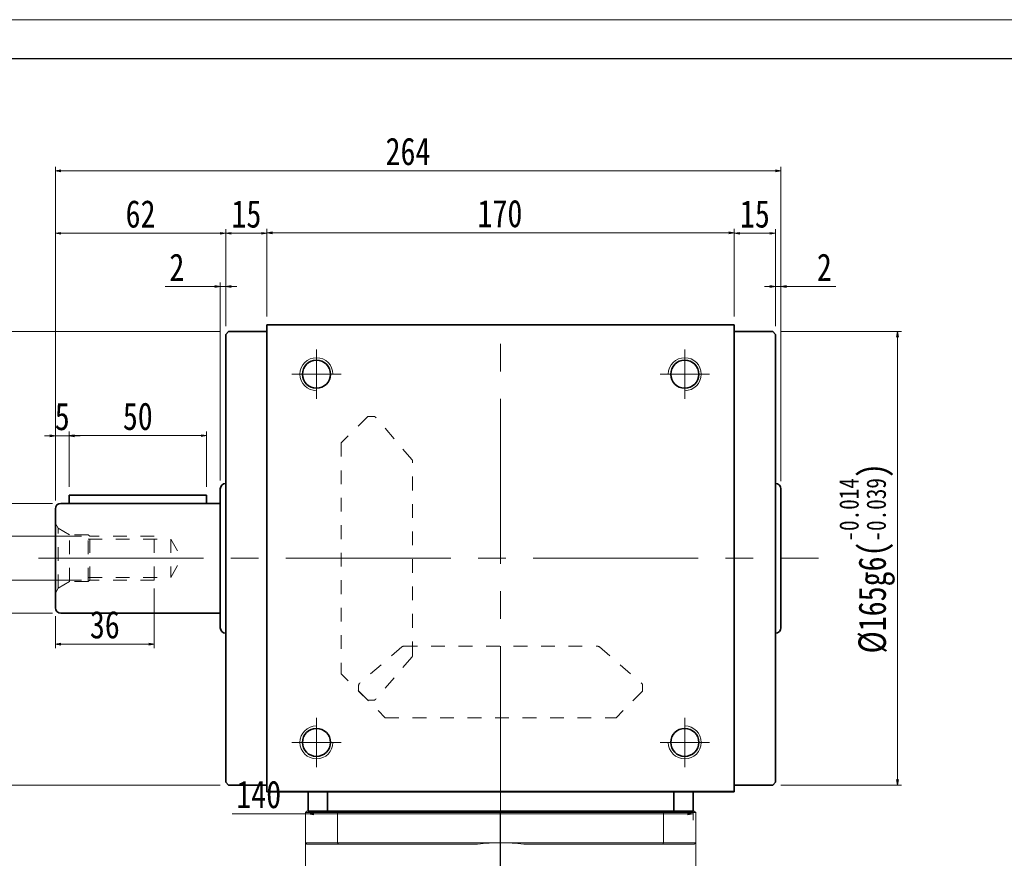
# Model space of a CAD drawing. Header units: millimetres. Extents: x 5291 to 6491, y 128 to 972.
# Tile 4 of 5: x 5495 to 5853, y 667 to 972. Entities that reach past the tile are written whole.
import ezdxf

# ---------------------------------------------------------------- set-up
doc = ezdxf.new("R2010")
doc.units = ezdxf.units.MM
doc.header["$LTSCALE"] = 5
doc.header["$PDSIZE"] = -1
for name, pattern in [('CENTER2', [28.575, 19.05, -3.175, 3.175, -3.175]), ('点画线', [18, 12, -2, 2, -2]), ('虚线', [2, 1, -1])]:
    doc.linetypes.add(name, pattern=pattern)
doc.layers.get('0').update_dxf_attribs({"lineweight": 18})
doc.layers.add('3中心线层', color=1, linetype='CENTER2')
for name, color, linetype, lineweight in [('EB0', 7, 'Continuous', 35), ('中心线层', 1, '点画线', 18), ('图框_外框线', 7, 'Continuous', 18), ('尺寸线层', 3, 'Continuous', 18), ('粗实线', 7, 'Continuous', 50), ('粗实线层', 7, 'Continuous', 35)]:
    doc.layers.add(name, color=color, linetype=linetype, lineweight=lineweight)
doc.styles.add('宋体', font='SimSun.ttf', dxfattribs={"width": 0.8})
doc.dimstyles.new('A水平标注', dxfattribs={"dimtxt": 10, "dimasz": 2, "dimexe": 1.5, "dimexo": 3, "dimgap": 2, "dimtad": 1, "dimtoh": 1, "dimdec": 1, "dimdsep": 46, "dimtxsty": '宋体', "dimblk": 'OPEN', "dimcen": 3, "dimclrd": 3, "dimclre": 3, "dimclrt": 6, "dimadec": 0, "dimazin": 0, "dimtm": 1e-09, "dimtfac": 1, "dimtdec": 1, "dimtix": 1, "dimtmove": 0, "dimatfit": 3, "dimldrblk": 'OPEN', "dimfxl": 0, "dimlwd": 13, "dimlwe": 13, "dimarcsym": 0})

# ---------------------------------------------------------------- blocks, each defined once
blk = doc.blocks.new('m16螺纹中心孔_7')
at = {"layer": '中心线层', "linetype": '点画线', "lineweight": 18}
blk.add_line((49.71, 0), (-4.25, 0), dxfattribs=at)
at = {"layer": '粗实线层', "color": 6, "linetype": '虚线', "lineweight": 18}
for p, q in [((0, -12.65), (0, 12.65)), ((0, 12.65), (0.99, 10.93)), ((5.2, 8.5), (0.99, 10.93)), ((0.99, -10.93), (0.99, 10.93)), ((12, 8.5), (5.2, 8.5)), ((5.2, -8.5), (5.2, 8.5)), ((12.5, 8), (12, 8.5)), ((12, -8.5), (12, 8.5)), ((36, 8), (12.5, 8)), ((12.5, -8), (12.5, 8)), ((36, -8), (36, 8)), ((12, 7), (42, 7)), ((42, 7), (46.04, 0)), ((42, 7), (42, -7)), ((42, -7), (46.04, 0)), ((12, -7), (42, -7)), ((5.2, -8.5), (0.99, -10.93)), ((12, -8.5), (5.2, -8.5)), ((12.5, -8), (12, -8.5)), ((36, -8), (12.5, -8)), ((0, -12.65), (0.99, -10.93))]:
    blk.add_line(p, q, dxfattribs=at)
blk = doc.blocks.new('_Open')
at = {"color": 0, "linetype": 'ByBlock', "lineweight": -2}
for p, q in [((-1, 0.17), (0, 0)), ((-1, -0.17), (0, 0)), ((0, 0), (-1, 0))]:
    blk.add_line(p, q, dxfattribs=at)
blk = doc.blocks.new('*X3')
at = {"layer": 'Defpoints', "color": 0, "transparency": 16777216}
for p in [(5755.22, 894.62), (5585.22, 861.22), (5755.22, 861.22)]:
    blk.add_point(p, dxfattribs=at)
at = {"layer": '尺寸线层', "color": 3, "lineweight": 13, "transparency": 16777216}
for p, q in [((5585.22, 864.22), (5585.22, 896.12)), ((5755.22, 864.22), (5755.22, 896.12)), ((5587.22, 894.62), (5753.22, 894.62))]:
    blk.add_line(p, q, dxfattribs=at)
at = {"layer": '尺寸线层', "color": 3, "lineweight": 13, "transparency": 16777216, "xscale": 2, "yscale": 2, "zscale": 2, "rotation": 180}
blk.add_blockref('_Open', (5585.22, 894.62), dxfattribs=at)
at = {"layer": '尺寸线层', "color": 3, "lineweight": 13, "transparency": 16777216, "xscale": 2, "yscale": 2, "zscale": 2}
blk.add_blockref('_Open', (5755.22, 894.62), dxfattribs=at)
at = {"layer": '尺寸线层', "color": 6, "transparency": 16777216, "insert": (5669.99, 901.62), "char_height": 10, "width": 46.0064, "attachment_point": 5, "style": '宋体'}
blk.add_mtext('170', dxfattribs=at)
blk = doc.blocks.new('*X4')
at = {"layer": 'Defpoints', "color": 0, "transparency": 16777216}
for p in [(5570.22, 894.49), (5585.22, 861.22), (5570.22, 857.72)]:
    blk.add_point(p, dxfattribs=at)
at = {"layer": '尺寸线层', "color": 3, "lineweight": 13, "transparency": 16777216}
for p, q in [((5570.22, 860.72), (5570.22, 895.99)), ((5585.22, 864.22), (5585.22, 895.99)), ((5583.22, 894.49), (5572.22, 894.49))]:
    blk.add_line(p, q, dxfattribs=at)
at = {"layer": '尺寸线层', "color": 3, "lineweight": 13, "transparency": 16777216, "xscale": 2, "yscale": 2, "zscale": 2, "rotation": 180}
blk.add_blockref('_Open', (5570.22, 894.49), dxfattribs=at)
at = {"layer": '尺寸线层', "color": 3, "lineweight": 13, "transparency": 16777216, "xscale": 2, "yscale": 2, "zscale": 2}
blk.add_blockref('_Open', (5585.22, 894.49), dxfattribs=at)
at = {"layer": '尺寸线层', "color": 6, "transparency": 16777216, "insert": (5577.72, 901.49), "char_height": 10, "width": 19.8, "attachment_point": 5, "style": '宋体'}
blk.add_mtext('15', dxfattribs=at)
blk = doc.blocks.new('*X5')
at = {"layer": 'Defpoints', "color": 0, "transparency": 16777216}
for p in [(5770.22, 894.49), (5755.22, 861.22), (5770.22, 857.72)]:
    blk.add_point(p, dxfattribs=at)
at = {"layer": '尺寸线层', "color": 3, "lineweight": 13, "transparency": 16777216}
for p, q in [((5755.22, 864.22), (5755.22, 895.99)), ((5770.22, 860.72), (5770.22, 895.99)), ((5757.22, 894.49), (5768.22, 894.49))]:
    blk.add_line(p, q, dxfattribs=at)
at = {"layer": '尺寸线层', "color": 3, "lineweight": 13, "transparency": 16777216, "xscale": 2, "yscale": 2, "zscale": 2, "rotation": 180}
blk.add_blockref('_Open', (5755.22, 894.49), dxfattribs=at)
at = {"layer": '尺寸线层', "color": 3, "lineweight": 13, "transparency": 16777216, "xscale": 2, "yscale": 2, "zscale": 2}
blk.add_blockref('_Open', (5770.22, 894.49), dxfattribs=at)
at = {"layer": '尺寸线层', "color": 6, "transparency": 16777216, "insert": (5762.72, 901.49), "char_height": 10, "width": 19.8, "attachment_point": 5, "style": '宋体'}
blk.add_mtext('15', dxfattribs=at)
blk = doc.blocks.new('*X6')
at = {"layer": 'Defpoints', "color": 0, "transparency": 16777216}
for p in [(5508.22, 894.49), (5570.22, 857.72), (5508.22, 794.22)]:
    blk.add_point(p, dxfattribs=at)
at = {"layer": '尺寸线层', "color": 3, "lineweight": 13, "transparency": 16777216}
for p, q in [((5508.22, 797.22), (5508.22, 895.99)), ((5570.22, 860.72), (5570.22, 895.99)), ((5568.22, 894.49), (5510.22, 894.49))]:
    blk.add_line(p, q, dxfattribs=at)
at = {"layer": '尺寸线层', "color": 3, "lineweight": 13, "transparency": 16777216, "xscale": 2, "yscale": 2, "zscale": 2, "rotation": 180}
blk.add_blockref('_Open', (5508.22, 894.49), dxfattribs=at)
at = {"layer": '尺寸线层', "color": 3, "lineweight": 13, "transparency": 16777216, "xscale": 2, "yscale": 2, "zscale": 2}
blk.add_blockref('_Open', (5570.22, 894.49), dxfattribs=at)
at = {"layer": '尺寸线层', "color": 6, "transparency": 16777216, "insert": (5539.22, 901.49), "char_height": 10, "width": 19.8, "attachment_point": 5, "style": '宋体'}
blk.add_mtext('62', dxfattribs=at)
blk = doc.blocks.new('*X7')
at = {"layer": 'Defpoints', "color": 0, "transparency": 16777216}
for p in [(5568.22, 875.13), (5570.22, 857.72), (5568.22, 801.47)]:
    blk.add_point(p, dxfattribs=at)
at = {"layer": '尺寸线层', "color": 3, "lineweight": 13, "transparency": 16777216}
for p, q in [((5566.22, 875.13), (5548.22, 875.13)), ((5568.22, 804.47), (5568.22, 876.63)), ((5570.22, 875.13), (5568.22, 875.13)), ((5570.22, 860.72), (5570.22, 876.63)), ((5572.22, 875.13), (5574.22, 875.13))]:
    blk.add_line(p, q, dxfattribs=at)
at = {"layer": '尺寸线层', "color": 3, "lineweight": 13, "transparency": 16777216, "xscale": 2, "yscale": 2, "zscale": 2}
blk.add_blockref('_Open', (5568.22, 875.13), dxfattribs=at)
at = {"layer": '尺寸线层', "color": 3, "lineweight": 13, "transparency": 16777216, "xscale": 2, "yscale": 2, "zscale": 2, "rotation": 180}
blk.add_blockref('_Open', (5570.22, 875.13), dxfattribs=at)
at = {"layer": '尺寸线层', "color": 6, "transparency": 16777216, "insert": (5552.43, 882.13), "char_height": 10, "width": 19.8, "attachment_point": 5, "style": '宋体'}
blk.add_mtext('2', dxfattribs=at)
blk = doc.blocks.new('*X8')
at = {"layer": 'Defpoints', "color": 0, "transparency": 16777216}
for p in [(5772.22, 875.13), (5770.22, 857.72), (5772.22, 801.47)]:
    blk.add_point(p, dxfattribs=at)
at = {"layer": '尺寸线层', "color": 3, "lineweight": 13, "transparency": 16777216}
for p, q in [((5768.22, 875.13), (5766.22, 875.13)), ((5770.22, 860.72), (5770.22, 876.63)), ((5770.22, 875.13), (5772.22, 875.13)), ((5772.22, 804.47), (5772.22, 876.63)), ((5774.22, 875.13), (5792.21, 875.13))]:
    blk.add_line(p, q, dxfattribs=at)
at = {"layer": '尺寸线层', "color": 3, "lineweight": 13, "transparency": 16777216, "xscale": 2, "yscale": 2, "zscale": 2}
blk.add_blockref('_Open', (5770.22, 875.13), dxfattribs=at)
at = {"layer": '尺寸线层', "color": 3, "lineweight": 13, "transparency": 16777216, "xscale": 2, "yscale": 2, "zscale": 2, "rotation": 180}
blk.add_blockref('_Open', (5772.22, 875.13), dxfattribs=at)
at = {"layer": '尺寸线层', "color": 6, "transparency": 16777216, "insert": (5788, 882.13), "char_height": 10, "width": 19.8, "attachment_point": 5, "style": '宋体'}
blk.add_mtext('2', dxfattribs=at)
blk = doc.blocks.new('*X9')
at = {"layer": 'Defpoints', "color": 0, "transparency": 16777216}
for p in [(5508.22, 917.23), (5772.22, 801.23), (5508.22, 794.22)]:
    blk.add_point(p, dxfattribs=at)
at = {"layer": '尺寸线层', "color": 3, "lineweight": 13, "transparency": 16777216}
for p, q in [((5508.22, 797.22), (5508.22, 918.73)), ((5770.22, 917.23), (5510.22, 917.23)), ((5772.22, 804.23), (5772.22, 918.73))]:
    blk.add_line(p, q, dxfattribs=at)
at = {"layer": '尺寸线层', "color": 3, "lineweight": 13, "transparency": 16777216, "xscale": 2, "yscale": 2, "zscale": 2, "rotation": 180}
blk.add_blockref('_Open', (5508.22, 917.23), dxfattribs=at)
at = {"layer": '尺寸线层', "color": 3, "lineweight": 13, "transparency": 16777216, "xscale": 2, "yscale": 2, "zscale": 2}
blk.add_blockref('_Open', (5772.22, 917.23), dxfattribs=at)
at = {"layer": '尺寸线层', "color": 6, "transparency": 16777216, "insert": (5636.52, 924.23), "char_height": 10, "width": 28.7255, "attachment_point": 5, "style": '宋体'}
blk.add_mtext('264', dxfattribs=at)
blk = doc.blocks.new('*X10')
at = {"layer": 'Defpoints', "color": 0, "transparency": 16777216}
for p in [(5510.22, 796.22), (5510.22, 756.22)]:
    blk.add_point(p, dxfattribs=at)
at = {"layer": '尺寸线层', "color": 3, "lineweight": 13, "transparency": 16777216}
for p, q in [((5507.22, 796.22), (5467.65, 796.22)), ((5469.15, 794.22), (5469.15, 758.22)), ((5507.22, 756.22), (5467.65, 756.22))]:
    blk.add_line(p, q, dxfattribs=at)
at = {"layer": '尺寸线层', "color": 3, "lineweight": 13, "transparency": 16777216, "xscale": 2, "yscale": 2, "zscale": 2}
for p, rotation in [((5469.15, 796.22), 90), ((5469.15, 756.22), 270)]:
    blk.add_blockref('_Open', p, dxfattribs=dict(at, rotation=rotation))
at = {"layer": '尺寸线层', "color": 6, "transparency": 16777216, "insert": (5458.42, 776.22), "char_height": 10, "attachment_point": 5, "rotation": 90, "style": '宋体', "bg_fill": 3, "box_fill_scale": 1.1, "bg_fill_color": 256, "bg_fill_true_color": 13158600, "bg_fill_transparency": 0}
blk.add_mtext('%%C40h6({\\H0.70711x;\\S 0^ -0.016;})', dxfattribs=at)
at = {"layer": 'Defpoints', "color": 0, "transparency": 16777216}
blk.add_point((5469.15, 756.22), dxfattribs=at)
blk = doc.blocks.new('*X11')
at = {"layer": 'Defpoints', "color": 0, "transparency": 16777216}
for p in [(5571.22, 858.72), (5445.44, 693.72), (5571.22, 693.72)]:
    blk.add_point(p, dxfattribs=at)
at = {"layer": '尺寸线层', "color": 3, "lineweight": 13, "transparency": 16777216}
for p, q in [((5568.22, 858.72), (5443.94, 858.72)), ((5445.44, 856.72), (5445.44, 695.72)), ((5568.22, 693.72), (5443.94, 693.72))]:
    blk.add_line(p, q, dxfattribs=at)
at = {"layer": '尺寸线层', "color": 3, "lineweight": 13, "transparency": 16777216, "xscale": 2, "yscale": 2, "zscale": 2}
for p, rotation in [((5445.44, 858.72), 90), ((5445.44, 693.72), 270)]:
    blk.add_blockref('_Open', p, dxfattribs=dict(at, rotation=rotation))
at = {"layer": '尺寸线层', "color": 6, "transparency": 16777216, "insert": (5434.4, 776.22), "char_height": 10, "attachment_point": 5, "rotation": 90, "style": '宋体', "bg_fill": 3, "box_fill_scale": 1.1, "bg_fill_color": 256, "bg_fill_true_color": 13158600, "bg_fill_transparency": 0}
blk.add_mtext('%%C165g6({\\H0.70711x;\\S-0.014^ -0.039;})', dxfattribs=at)
blk = doc.blocks.new('*X12')
at = {"layer": 'Defpoints', "color": 0, "transparency": 16777216}
for p in [(5520.72, 784.22), (5491.26, 768.22), (5520.72, 768.22)]:
    blk.add_point(p, dxfattribs=at)
at = {"layer": '尺寸线层', "color": 3, "lineweight": 13, "transparency": 16777216}
for p, q in [((5517.72, 784.22), (5489.76, 784.22)), ((5491.26, 782.22), (5491.26, 770.22)), ((5517.72, 768.22), (5489.76, 768.22))]:
    blk.add_line(p, q, dxfattribs=at)
at = {"layer": '尺寸线层', "color": 3, "lineweight": 13, "transparency": 16777216, "xscale": 2, "yscale": 2, "zscale": 2}
for p, rotation in [((5491.26, 784.22), 90), ((5491.26, 768.22), 270)]:
    blk.add_blockref('_Open', p, dxfattribs=dict(at, rotation=rotation))
at = {"layer": '尺寸线层', "color": 6, "transparency": 16777216, "insert": (5484.26, 776.22), "char_height": 10, "width": 28.8051, "attachment_point": 5, "rotation": 90, "style": '宋体'}
blk.add_mtext('M16', dxfattribs=at)
blk = doc.blocks.new('*X13')
at = {"layer": 'Defpoints', "color": 0, "transparency": 16777216}
for p in [(5544.22, 768.22), (5508.22, 758.22), (5544.22, 744.99)]:
    blk.add_point(p, dxfattribs=at)
at = {"layer": '尺寸线层', "color": 3, "lineweight": 13, "transparency": 16777216}
for p, q in [((5544.22, 765.22), (5544.22, 743.49)), ((5508.22, 755.22), (5508.22, 743.49)), ((5510.22, 744.99), (5542.22, 744.99))]:
    blk.add_line(p, q, dxfattribs=at)
at = {"layer": '尺寸线层', "color": 3, "lineweight": 13, "transparency": 16777216, "xscale": 2, "yscale": 2, "zscale": 2, "rotation": 180}
blk.add_blockref('_Open', (5508.22, 744.99), dxfattribs=at)
at = {"layer": '尺寸线层', "color": 3, "lineweight": 13, "transparency": 16777216, "xscale": 2, "yscale": 2, "zscale": 2}
blk.add_blockref('_Open', (5544.22, 744.99), dxfattribs=at)
at = {"layer": '尺寸线层', "color": 6, "transparency": 16777216, "insert": (5526.22, 751.99), "char_height": 10, "width": 19.8, "attachment_point": 5, "style": '宋体'}
blk.add_mtext('36', dxfattribs=at)
blk = doc.blocks.new('*X14')
at = {"layer": 'Defpoints', "color": 0, "transparency": 16777216}
for p in [(5513.22, 820.79), (5513.22, 799.22), (5508.22, 794.22)]:
    blk.add_point(p, dxfattribs=at)
at = {"layer": '尺寸线层', "color": 3, "lineweight": 13, "transparency": 16777216}
for p, q in [((5506.22, 820.79), (5504.22, 820.79)), ((5508.22, 797.22), (5508.22, 822.29)), ((5508.22, 820.79), (5513.22, 820.79)), ((5513.22, 802.22), (5513.22, 822.29)), ((5515.22, 820.79), (5517.22, 820.79))]:
    blk.add_line(p, q, dxfattribs=at)
at = {"layer": '尺寸线层', "color": 3, "lineweight": 13, "transparency": 16777216, "xscale": 2, "yscale": 2, "zscale": 2}
blk.add_blockref('_Open', (5508.22, 820.79), dxfattribs=at)
at = {"layer": '尺寸线层', "color": 3, "lineweight": 13, "transparency": 16777216, "xscale": 2, "yscale": 2, "zscale": 2, "rotation": 180}
blk.add_blockref('_Open', (5513.22, 820.79), dxfattribs=at)
at = {"layer": '尺寸线层', "color": 6, "transparency": 16777216, "insert": (5510.72, 827.79), "char_height": 10, "width": 19.8, "attachment_point": 5, "style": '宋体'}
blk.add_mtext('5', dxfattribs=at)
blk = doc.blocks.new('*X15')
at = {"layer": 'Defpoints', "color": 0, "transparency": 16777216}
for p in [(5563.22, 820.85), (5513.22, 799.22), (5563.22, 799.22)]:
    blk.add_point(p, dxfattribs=at)
at = {"layer": '尺寸线层', "color": 3, "lineweight": 13, "transparency": 16777216}
for p, q in [((5513.22, 802.22), (5513.22, 822.35)), ((5515.22, 820.85), (5561.22, 820.85)), ((5563.22, 802.22), (5563.22, 822.35))]:
    blk.add_line(p, q, dxfattribs=at)
at = {"layer": '尺寸线层', "color": 3, "lineweight": 13, "transparency": 16777216, "xscale": 2, "yscale": 2, "zscale": 2, "rotation": 180}
blk.add_blockref('_Open', (5513.22, 820.85), dxfattribs=at)
at = {"layer": '尺寸线层', "color": 3, "lineweight": 13, "transparency": 16777216, "xscale": 2, "yscale": 2, "zscale": 2}
blk.add_blockref('_Open', (5563.22, 820.85), dxfattribs=at)
at = {"layer": '尺寸线层', "color": 6, "transparency": 16777216, "insert": (5538.22, 827.85), "char_height": 10, "width": 19.8, "attachment_point": 5, "style": '宋体'}
blk.add_mtext('50', dxfattribs=at)
blk = doc.blocks.new('*X16')
at = {"layer": 'Defpoints', "color": 0, "transparency": 16777216}
for p in [(5769.22, 858.72), (5769.22, 693.72), (5814.59, 693.72)]:
    blk.add_point(p, dxfattribs=at)
at = {"layer": '尺寸线层', "color": 3, "lineweight": 13, "transparency": 16777216}
for p, q in [((5772.22, 858.72), (5816.09, 858.72)), ((5814.59, 856.72), (5814.59, 695.72)), ((5772.22, 693.72), (5816.09, 693.72))]:
    blk.add_line(p, q, dxfattribs=at)
at = {"layer": '尺寸线层', "color": 3, "lineweight": 13, "transparency": 16777216, "xscale": 2, "yscale": 2, "zscale": 2}
for p, rotation in [((5814.59, 858.72), 90), ((5814.59, 693.72), 270)]:
    blk.add_blockref('_Open', p, dxfattribs=dict(at, rotation=rotation))
at = {"layer": '尺寸线层', "color": 6, "transparency": 16777216, "insert": (5803.55, 776.22), "char_height": 10, "attachment_point": 5, "rotation": 90, "style": '宋体', "bg_fill": 3, "box_fill_scale": 1.1, "bg_fill_color": 256, "bg_fill_true_color": 13158600, "bg_fill_transparency": 0}
blk.add_mtext('%%C165g6({\\H0.70711x;\\S-0.014^ -0.039;})', dxfattribs=at)
blk = doc.blocks.new('*X29')
at = {"layer": 'Defpoints', "color": 0, "transparency": 16777216}
for p in [(5600.22, 681.19), (5740.22, 683.23), (5740.22, 677.92)]:
    blk.add_point(p, dxfattribs=at)
at = {"layer": '尺寸线层', "color": 3, "lineweight": 13, "transparency": 16777216}
for p, q in [((5600.22, 684.19), (5600.22, 684.73)), ((5740.22, 680.92), (5740.22, 684.73)), ((5600.22, 683.23), (5572.58, 683.23)), ((5738.22, 683.23), (5602.22, 683.23))]:
    blk.add_line(p, q, dxfattribs=at)
at = {"layer": '尺寸线层', "color": 3, "lineweight": 13, "transparency": 16777216, "xscale": 2, "yscale": 2, "zscale": 2, "rotation": 180}
blk.add_blockref('_Open', (5600.22, 683.23), dxfattribs=at)
at = {"layer": '尺寸线层', "color": 3, "lineweight": 13, "transparency": 16777216, "xscale": 2, "yscale": 2, "zscale": 2}
blk.add_blockref('_Open', (5740.22, 683.23), dxfattribs=at)
at = {"layer": '尺寸线层', "color": 6, "transparency": 16777216, "insert": (5582.22, 690.23), "char_height": 10, "width": 27.2432, "attachment_point": 5, "style": '宋体'}
blk.add_mtext('140', dxfattribs=at)

msp = doc.modelspace()

# ---------------------------------------------------------------- linework, layer by layer
at = {"color": 6, "linetype": '虚线', "lineweight": 18}
for p, q in [((5621.87, 827.87), (5612.22, 818.22)), ((5621.87, 827.87), (5623.99, 827.87)), ((5637.96, 812.14), (5624.75, 827.52)), ((5612.22, 818.22), (5612.22, 734.22)), ((5638.21, 740.95), (5638.21, 811.49)), ((5634.3, 743.97), (5618.91, 730.75)), ((5634.95, 744.21), (5705.48, 744.21)), ((5706.14, 743.97), (5721.52, 730.75)), ((5637.96, 740.3), (5624.75, 724.92)), ((5621.87, 724.57), (5612.22, 734.22)), ((5618.57, 727.87), (5618.57, 729.99)), ((5618.57, 727.87), (5628.22, 718.22)), ((5721.87, 727.87), (5712.22, 718.22)), ((5721.87, 727.87), (5721.87, 729.99)), ((5621.87, 724.57), (5623.99, 724.57)), ((5628.22, 718.22), (5712.22, 718.22))]:
    msp.add_line(p, q, dxfattribs=at)
at = {"color": 7, "linetype": 'Continuous', "lineweight": 15}
for p, q in [((5611.11, 684.22), (5599.72, 684.22)), ((5729.32, 684.22), (5611.11, 684.22)), ((5740.72, 684.22), (5729.32, 684.22)), ((5599.22, 683.72), (5610.93, 683.72)), ((5599.22, 683.72), (5599.22, 672.72)), ((5610.93, 672.72), (5610.93, 683.72)), ((5610.93, 683.72), (5729.5, 683.72)), ((5729.5, 683.72), (5741.22, 683.72)), ((5729.5, 683.72), (5729.5, 672.72)), ((5741.22, 672.72), (5741.22, 683.72)), ((5610.93, 672.72), (5599.22, 672.72)), ((5599.72, 672.22), (5611.11, 672.22)), ((5670.22, 672.72), (5610.93, 672.72)), ((5611.11, 672.22), (5661.8, 672.22)), ((5729.5, 672.72), (5670.22, 672.72)), ((5678.63, 672.22), (5729.32, 672.22)), ((5729.32, 672.22), (5740.72, 672.22)), ((5741.22, 672.72), (5729.5, 672.72))]:
    msp.add_line(p, q, dxfattribs=at)
at = {"color": 6, "linetype": '虚线', "lineweight": 18}
for centre, start, end in [((5623.99, 826.87), 40.667, 90), ((5637.21, 811.49), 0, 40.667), ((5634.95, 743.21), 90, 130.667), ((5705.48, 743.21), 49.333, 90), ((5637.21, 740.95), 319.333, 360), ((5619.57, 729.99), 130.667, 180), ((5720.87, 729.99), 0, 49.333), ((5623.99, 725.57), 270, 319.333)]:
    msp.add_arc(centre, 1, start, end, dxfattribs=at)
at = {"color": 7, "linetype": 'Continuous', "lineweight": 15}
for start, end in [(90, 96.8038), (83.1962, 90)]:
    msp.add_arc((5670.22, 601.72), 71, start, end, dxfattribs=at)
for points in [[(5599.72, 684.22), (5599.22, 683.72)], [(5611.11, 684.22), (5610.93, 683.72)], [(5729.32, 684.22), (5729.5, 683.72)], [(5741.22, 683.72), (5740.72, 684.22)], [(5599.22, 634.52), (5599.22, 672.72)], [(5599.72, 672.22), (5599.22, 672.72)], [(5611.11, 672.22), (5610.93, 672.72)], [(5729.32, 672.22), (5729.5, 672.72)], [(5740.72, 672.22), (5741.22, 672.72)], [(5741.22, 672.72), (5741.22, 634.52)]]:
    msp.add_open_spline(points, degree=1, dxfattribs=at)
at = {"layer": '3中心线层'}
msp.add_line((5670.22, 488.17), (5670.22, 684.22), dxfattribs=at)
at = {"layer": 'EB0', "linetype": 'Continuous', "lineweight": 35}
msp.add_line((5600.22, 684.22), (5740.22, 684.22), dxfattribs=at)
at = {"layer": '中心线层'}
for p, q in [((5670.22, 684.22), (5670.22, 864.22)), ((5603.22, 834.22), (5603.22, 852.22)), ((5737.22, 852.22), (5737.22, 834.22)), ((5594.22, 843.22), (5612.22, 843.22)), ((5728.22, 843.22), (5746.22, 843.22)), ((5502.09, 776.22), (5785.84, 776.22)), ((5603.22, 700.22), (5603.22, 718.22)), ((5737.22, 718.22), (5737.22, 700.22)), ((5612.22, 709.22), (5594.22, 709.22)), ((5746.22, 709.22), (5728.22, 709.22))]:
    msp.add_line(p, q, dxfattribs=at)
at = {"layer": '图框_外框线', "color": 3}
msp.add_lwpolyline([(5296.9, 128.17), (6490.5, 128.17), (6490.5, 972.22), (5296.9, 972.22)], close=True, dxfattribs=at)
at = {"layer": '图框_外框线', "color": 3, "lineweight": 25}
msp.add_lwpolyline([(5367.95, 142.38), (6476.29, 142.38), (6476.29, 958.01), (5367.95, 958.01)], close=True, dxfattribs=at)
at = {"layer": '粗实线', "lineweight": 40}
for p, q in [((5755.22, 691.22), (5585.22, 691.22)), ((5735.22, 691.22), (5605.21, 691.22))]:
    msp.add_line(p, q, dxfattribs=at)
at = {"layer": '粗实线层'}
for p, q in [((5585.22, 691.22), (5585.22, 861.22)), ((5585.22, 861.22), (5755.22, 861.22)), ((5755.22, 691.22), (5755.22, 861.22)), ((5571.22, 858.72), (5570.22, 857.72)), ((5570.22, 857.72), (5570.22, 694.72)), ((5585.22, 858.72), (5571.22, 858.72)), ((5755.22, 858.72), (5769.22, 858.72)), ((5769.22, 858.72), (5770.22, 857.72)), ((5770.22, 857.72), (5770.22, 694.72)), ((5513.22, 799.22), (5513.22, 796.22)), ((5513.22, 799.22), (5563.22, 799.22)), ((5563.22, 799.22), (5563.22, 796.22)), ((5568.22, 801.47), (5568.22, 750.97)), ((5772.22, 801.47), (5772.22, 750.97)), ((5510.22, 796.22), (5568.22, 796.22)), ((5508.22, 794.22), (5508.22, 758.22)), ((5510.22, 756.22), (5568.22, 756.22)), ((5570.22, 694.72), (5571.22, 693.72)), ((5585.22, 693.72), (5571.22, 693.72)), ((5755.22, 693.72), (5769.22, 693.72)), ((5770.22, 694.72), (5769.22, 693.72)), ((5600.22, 684.22), (5600.22, 691.22)), ((5607.22, 684.22), (5607.22, 691.22)), ((5733.22, 684.22), (5733.22, 691.22)), ((5740.22, 684.22), (5740.22, 691.22))]:
    msp.add_line(p, q, dxfattribs=at)
for centre in [(5603.22, 843.22), (5737.22, 843.22), (5603.22, 709.22), (5737.22, 709.22)]:
    msp.add_circle(centre, 5.1, dxfattribs=at)
at = {"layer": '粗实线层', "lineweight": 18}
for centre, start, end in [((5603.22, 843.22), 360, 270), ((5737.22, 843.22), 270, 180), ((5603.22, 709.22), 90, 0), ((5737.22, 709.22), 180, 90)]:
    msp.add_arc(centre, 6, start, end, dxfattribs=at)
at = {"layer": '粗实线层'}
for centre, start, end in [((5570.22, 801.47), 90, 180), ((5770.22, 801.47), 0, 90), ((5510.22, 794.22), 90, 180), ((5510.22, 758.22), 180, 270), ((5570.22, 750.97), 180, 270), ((5770.22, 750.97), 270, 0)]:
    msp.add_arc(centre, 2, start, end, dxfattribs=at)

# ---------------------------------------------------------------- block references
msp.add_blockref('m16螺纹中心孔_7', (5508.22, 776.22), dxfattribs=at)

# ---------------------------------------------------------------- dimensions: what is measured, and where the dimension line sits
at = {"layer": '尺寸线层'}
for base, p1, p2, picture, middle in [((5508.22, 917.23), (5772.22, 801.23), (5508.22, 794.22), '*X9', (5636.52, 917.23)), ((5508.22, 894.49), (5570.22, 857.72), (5508.22, 794.22), '*X6', (5539.22, 894.49)), ((5570.22, 894.49), (5585.22, 861.22), (5570.22, 857.72), '*X4', (5577.72, 894.49)), ((5770.22, 894.49), (5755.22, 861.22), (5770.22, 857.72), '*X5', (5762.72, 894.49)), ((5568.22, 875.13), (5570.22, 857.72), (5568.22, 801.47), '*X7', (5552.43, 875.13)), ((5772.22, 875.13), (5770.22, 857.72), (5772.22, 801.47), '*X8', (5788, 875.13))]:
    dim = msp.add_linear_dim(base=base, p1=p1, p2=p2, dimstyle='A水平标注', override={"dimtfill": 0}, dxfattribs=at)
    dim.commit()
    dim.dimension.update_dxf_attribs({"geometry": picture, "text_midpoint": middle, "dimtype": 160})
dim = msp.add_linear_dim(base=(5755.22, 894.62), p1=(5585.22, 861.22), p2=(5755.22, 861.22), angle=0, dimstyle='A水平标注', override={"dimtfill": 0}, dxfattribs=at)
dim.commit()
dim.dimension.update_dxf_attribs({"geometry": '*X3', "text_midpoint": (5669.99, 894.62), "dimtype": 160})

# ---------------------------------------------------------------- next in the draw order: dimensions: what is measured, and where the dimension line sits
for base, p1, p2, text, picture, middle in [((5814.59, 693.72), (5769.22, 858.72), (5769.22, 693.72), '%%C165g6({\\H0.70711x;\\S-0.014^ -0.039;})', '*X16', (5814.59, 776.22)), ((5469.15, 756.22), (5510.22, 796.22), (5510.22, 756.22), '%%C40h6({\\H0.70711x;\\S 0^ -0.016;})', '*X10', (5469.15, 776.22))]:
    dim = msp.add_linear_dim(base=base, p1=p1, p2=p2, angle=270, text=text, dimstyle='A水平标注', dxfattribs=at)
    dim.commit()
    dim.dimension.update_dxf_attribs({"geometry": picture, "text_midpoint": middle, "dimtype": 160})

# ---------------------------------------------------------------- next in the draw order: dimensions: what is measured, and where the dimension line sits
dim = msp.add_linear_dim(base=(5445.44, 693.72), p1=(5571.22, 858.72), p2=(5571.22, 693.72), angle=270, text='%%C165g6({\\H0.70711x;\\S-0.014^ -0.039;})', dimstyle='A水平标注', dxfattribs=at)
dim.commit()
dim.dimension.update_dxf_attribs({"geometry": '*X11', "text_midpoint": (5445.44, 776.22), "dimtype": 160})

# ---------------------------------------------------------------- next in the draw order: dimensions: what is measured, and where the dimension line sits
for base, p1, p2, picture, middle in [((5513.22, 820.79), (5508.22, 794.22), (5513.22, 799.22), '*X14', (5510.72, 820.79)), ((5740.22, 683.23), (5600.22, 681.19), (5740.22, 677.92), '*X29', (5582.22, 683.23))]:
    dim = msp.add_linear_dim(base=base, p1=p1, p2=p2, dimstyle='A水平标注', override={"dimtfill": 0}, dxfattribs=at)
    dim.commit()
    dim.dimension.update_dxf_attribs({"geometry": picture, "text_midpoint": middle, "dimtype": 160})
for base, p1, p2, picture, middle in [((5563.22, 820.85), (5513.22, 799.22), (5563.22, 799.22), '*X15', (5538.22, 820.85)), ((5544.22, 744.99), (5508.22, 758.22), (5544.22, 768.22), '*X13', (5526.22, 744.99))]:
    dim = msp.add_linear_dim(base=base, p1=p1, p2=p2, angle=0, dimstyle='A水平标注', override={"dimtfill": 0}, dxfattribs=at)
    dim.commit()
    dim.dimension.update_dxf_attribs({"geometry": picture, "text_midpoint": middle, "dimtype": 160})
dim = msp.add_linear_dim(base=(5491.26, 768.22), p1=(5520.72, 784.22), p2=(5520.72, 768.22), angle=270, text='M<>', dimstyle='A水平标注', override={"dimtfill": 0}, dxfattribs=at)
dim.commit()
dim.dimension.update_dxf_attribs({"geometry": '*X12', "text_midpoint": (5491.26, 776.22), "dimtype": 160})

doc.saveas('drawing.dxf')
